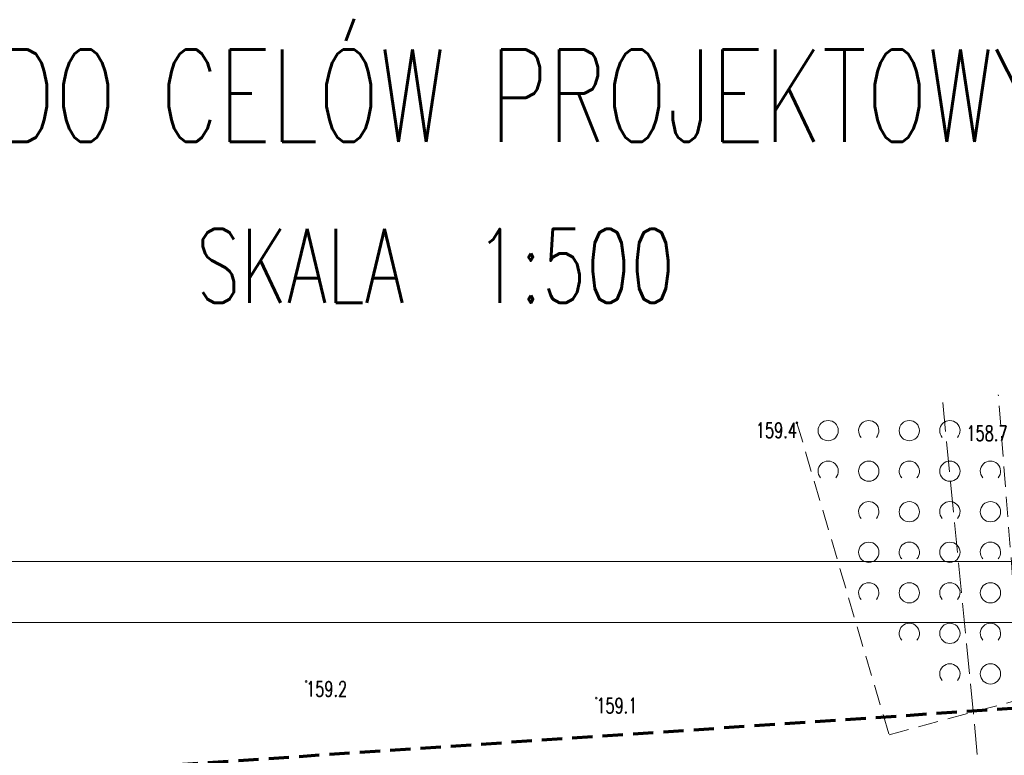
# Model space of a CAD drawing. Header units: feet. Extents: x 7492985 to 7493694, y 5986539 to 5988015.
# Tile 13 of 32: x 7493162 to 7493210, y 5986677 to 5986714. Entities that reach past the tile are written whole.
import ezdxf
from ezdxf.enums import TextEntityAlignment as Align

# ---------------------------------------------------------------- set-up
doc = ezdxf.new("R2010")
doc.units = ezdxf.units.FT
doc.header["$MEASUREMENT"] = 0
for name, pattern in [('1_OTZK', [1.5, 1, -0.5]), ('2', [1.5, 1, -0.5]), ('4', [2.5, 1.5, -1]), ('GUK', [2, 1.5, -0.5])]:
    doc.linetypes.add(name, pattern=pattern)
doc.layers.get('0').update_dxf_attribs({"color": 250, "linetype": 'CONTINUOUS', "lineweight": 100})
for name, color, linetype, lineweight in [('_k_tabela', 7, 'CONTINUOUS', 13), ('EKLPK_L_0', 3, '4', 18), ('FORMATKA_T_0', 7, 'CONTINUOUS', 20), ('OTR_T_1', 7, 'CONTINUOUS', 18), ('OTZ_L_1', 7, '1_OTZK', 18)]:
    doc.layers.add(name, color=color, linetype=linetype, lineweight=lineweight)
doc.layers.add('ZASIEG_L_0', color=7, linetype='2', lineweight=70, true_color=0x2cd341)
doc.styles.get("Standard").update_dxf_attribs({"font": 'Simplex.SHX', "width": 0.75})

# ---------------------------------------------------------------- blocks, each defined once
blk = doc.blocks.new('2_OTRN')
at = {"linetype": 'Continuous'}
blk.add_circle((0, 0), 0.045, dxfattribs=at)
blk = doc.blocks.new('2_OTZK')
at = {"linetype": 'Continuous'}
for centre in [(-1, 1), (1, -1)]:
    blk.add_circle(centre, 0.5, dxfattribs=at)
for centre, start, end in [((1, 1), 318.5904, 221.4096), ((-1, -1), 318.7031, 221.2969)]:
    blk.add_arc(centre, 0.5, start, end, dxfattribs=at)

msp = doc.modelspace()

# ---------------------------------------------------------------- linework, layer by layer
at = {"layer": '_k_tabela'}
for points in [[(7493349.986, 5986538.534), (7493139.986, 5986538.534), (7493139.986, 5986687.034), (7493349.986, 5986687.034)], [(7493346.986, 5986541.534), (7493146.986, 5986541.534), (7493146.986, 5986684.034), (7493346.986, 5986684.034)]]:
    msp.add_lwpolyline(points, close=True, dxfattribs=at)
at = {"layer": 'EKLPK_L_0', "linetype": 'GUK', "lineweight": 18}
msp.add_line((7493209.66, 5986671.55), (7493207.369, 5986694.876), dxfattribs=at)
at = {"layer": 'OTZ_L_1', "linetype": '1_OTZK'}
for p, q in [((7493211.281, 5986680.258), (7493210.107, 5986695.251)), ((7493200.177, 5986693.89), (7493200.18, 5986693.88)), ((7493200.18, 5986693.88), (7493204.72, 5986678.49)), ((7493204.72, 5986678.49), (7493211.281, 5986680.258))]:
    msp.add_line(p, q, dxfattribs=at)
at = {"layer": 'ZASIEG_L_0', "linetype": '2'}
msp.add_line((7493230.511, 5986681.114), (7493148.664, 5986675.586), dxfattribs=at)

# ---------------------------------------------------------------- block references
at = {"layer": 'OTR_T_1'}
for p in [(7493200.18, 5986693.88), (7493175.98, 5986681.12), (7493190.29, 5986680.3)]:
    msp.add_blockref('2_OTRN', p, dxfattribs=at)
at = {"layer": 'OTZ_L_1'}
for p in [(7493202.72, 5986692.49), (7493206.72, 5986692.49), (7493204.72, 5986690.49), (7493208.72, 5986690.49), (7493206.72, 5986688.49), (7493204.72, 5986686.49), (7493208.72, 5986686.49), (7493206.72, 5986684.49), (7493208.72, 5986682.49)]:
    msp.add_blockref('2_OTZK', p, dxfattribs=at)

# ---------------------------------------------------------------- texts
at = {"layer": 'FORMATKA_T_0', "width": 0.7}
for s, height, p in [('MAPA  DO CELÓW PROJEKTOWYCH', 4.55, (7493145.324, 5986712.29)), ('SKALA  1:500', 3.64, (7493170.569, 5986703.441))]:
    msp.add_text(s, height=height, dxfattribs=at).set_placement(p, align=Align.TOP_LEFT)
at = {"layer": 'OTR_T_1', "lineweight": 9, "width": 0.7}
msp.add_text('159.4', height=0.75, dxfattribs=at).set_placement((7493200.18, 5986693.88), align=Align.TOP_RIGHT)
msp.add_text('158.7', height=0.75, dxfattribs=at).set_placement((7493210.56, 5986692.98), align=Align.RIGHT)
for s, p in [('159.2', (7493175.98, 5986681.12)), ('159.1', (7493190.29, 5986680.3))]:
    msp.add_text(s, height=0.75, dxfattribs=at).set_placement(p, align=Align.TOP_LEFT)

doc.saveas('drawing.dxf')
